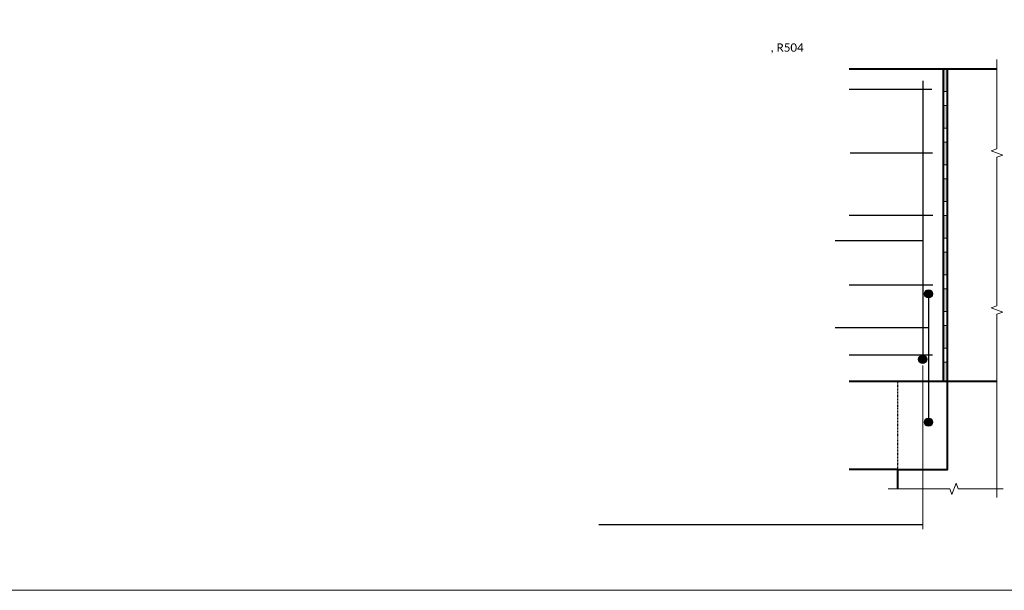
# Model space of a CAD drawing. Extents: x -2227 to -297, y 1392 to 1850.
# Tile 2 of 8: x -911 to -735, y 1392 to 1495. Entities that reach past the tile are written whole.
import ezdxf
from ezdxf.enums import TextEntityAlignment as Align

# ---------------------------------------------------------------- set-up
doc = ezdxf.new("R2010")
doc.units = 0
doc.header["$MEASUREMENT"] = 0
doc.linetypes.add('Wisdot2', pattern=[0.125, 0.0625, -0.0625])
for name, color, linetype, lineweight in [('B_ANNO_BREAK', 7, 'Continuous', 18), ('B_ANNO_DIM', 7, 'Continuous', 18), ('B_ANNO_TEXT', 7, 'Continuous', 18), ('B_CONC_ABUT', 30, 'Continuous', 40), ('B_CONC_APPR', 32, 'Continuous', 40), ('B_CONC_PPT', 12, 'Continuous', 40), ('B_CONC_WALL', 1, 'Continuous', 40), ('B_DETAIL', 7, 'Continuous', 18), ('B_DETAIL_HIDDEN', 7, 'Wisdot2', 25), ('B_REBAR', 5, 'Continuous', 25)]:
    doc.layers.add(name, color=color, linetype=linetype, lineweight=lineweight)
doc.layers.add('B_ANNO_NOPLOT', color=47, linetype='Continuous', lineweight=18, plot=False)
doc.styles.add('Annotative', font='calibri.ttf', dxfattribs={"height": 0.0625})
doc.styles.get("Standard").update_dxf_attribs({"font": 'calibri.ttf'})
doc.dimstyles.new('Annotative', dxfattribs={"dimscale": 0, "dimtxt": 0.0625, "dimasz": 0.0625, "dimexe": 0.03125, "dimexo": 0.03125, "dimgap": 0.03125, "dimtad": 1, "dimdec": 8, "dimzin": 3, "dimdsep": 46, "dimlunit": 4, "dimtxsty": 'Standard', "dimblk": 'OPEN30', "dimcen": 0.03125, "dimaunit": 1, "dimadec": 0, "dimazin": 3, "dimtfac": 0.75, "dimtdec": 8, "dimtofl": 0, "dimtmove": 0, "dimatfit": 3, "dimldrblk": 'OPEN30', "dimfxl": 1, "dimtfill": 1, "dimfrac": 1, "dimtolj": 1, "dimtzin": 0, "dimarcsym": 0})

# ---------------------------------------------------------------- blocks, each defined once
blk = doc.blocks.new('*U46')
at = {"layer": 'B_ANNO_NOPLOT', "flags": 128}
blk.add_lwpolyline([(0, 0), (0, 252), (323.93, 252), (323.93, 238.86), (378, 238.86), (378, 40.5), (316.57, 40.5), (316.57, 0)], close=True, dxfattribs=at)
at = {"layer": 'B_ANNO_TEXT', "insert": (136.58, 98.09), "char_height": 1.5, "width": 25.6273, "attachment_point": 1, "style": 'Annotative'}
blk.add_mtext('\\pxql;, R504', dxfattribs=at)
at = {"layer": 'B_ANNO_TEXT', "style": 'Annotative'}
for tag, p in [('BQ7', (316.23, 210.85)), ('BQ8', (323.98, 210.84)), ('BL2', (334.56, 210.84))]:
    blk.add_attdef(tag, text='', height=1.5, dxfattribs=at).set_placement(p, align=Align.CENTER)
blk = doc.blocks.new('bars - outside elevation')
at = {"layer": 'B_REBAR'}
h = blk.add_hatch(color=256, dxfattribs=at)
edge = h.paths.add_edge_path()
edge.add_arc((0, 15.7), 0.732, 0, 360)
h = blk.add_hatch(color=256, dxfattribs=at)
edge = h.paths.add_edge_path()
edge.add_arc((-1.04, 3.95), 0.732, 0, 360)
h = blk.add_hatch(color=256, dxfattribs=at)
edge = h.paths.add_edge_path()
edge.add_arc((0, -7.33), 0.732, 0, 360)
for p, q in [((-1.04, 53.89), (-1.04, 4.68)), ((0, 15.14), (0, -6.74))]:
    blk.add_line(p, q, dxfattribs=at)
for centre in [(0, 15.7), (-1.04, 3.95), (0, -7.33)]:
    blk.add_circle(centre, 0.732, dxfattribs=at)
blk = doc.blocks.new('_Open30')
at = {"color": 0, "linetype": 'ByBlock', "lineweight": -2}
for p, q in [((-1, 0.3), (0, 0)), ((0, 0), (-1, -0.3)), ((0, 0), (-1, 0))]:
    blk.add_line(p, q, dxfattribs=at)
blk = doc.blocks.new('*U812')
at = {"layer": 'B_DETAIL'}
for points in [[(168.33377064, 93.5253583), (167.58126946, 93.5253583), (167.58126946, 89.45425282), (168.33377064, 89.45425282)], [(168.33377064, 86.94892722), (167.58126946, 86.94892722), (167.58126946, 82.87782174), (168.33377064, 82.87782174)], [(168.33377064, 80.37249614), (167.58126946, 80.37249614), (167.58126946, 76.30139067), (168.33377064, 76.30139067)], [(168.33377064, 73.79606507), (167.58126946, 73.79606507), (167.58126946, 69.72495959), (168.33377064, 69.72495959)], [(168.33377064, 67.21963399), (167.58126946, 67.21963399), (167.58126946, 63.14852851), (168.33377064, 63.14852851)], [(168.33377064, 60.64320291), (167.58126946, 60.64320291), (167.58126946, 56.57209743), (168.33377064, 56.57209743)], [(168.33377064, 54.06677183), (167.58126946, 54.06677183), (167.58126946, 49.99566635), (168.33377064, 49.99566635)], [(168.33377064, 47.49034075), (167.58126946, 47.49034075), (167.58126946, 43.41923527), (168.33377064, 43.41923527)], [(168.33377064, 40.91390967), (167.58126946, 40.91390967), (167.58126946, 37.48387499), (168.33377064, 37.48387499)]]:
    blk.add_hatch(color=256, dxfattribs=at).paths.add_polyline_path(points)
at = {"layer": 'B_ANNO_BREAK', "flags": 128}
for points in [[(177.16845857, 16.63419903), (177.16845857, 49.53116482), (178.19940695, 49.90639934), (176.1375102, 50.65686839), (177.16845857, 51.03210291), (177.16845857, 77.6906225), (178.19940695, 78.06585703), (176.1375102, 78.81632607), (177.16845857, 79.19156059), (177.16845857, 95.17368073)], [(157.68771072, 18.19988257), (168.71017597, 18.19988257), (169.08541049, 17.16893419), (169.83587953, 19.23083094), (170.21111405, 18.19988257), (178.27444677, 18.19988257)]]:
    blk.add_lwpolyline(points, dxfattribs=at)
at = {"layer": 'B_ANNO_DIM'}
blk.add_line((163.86199415, 40.29149632), (163.86199415, 10.99607521), dxfattribs=at)
at = {"layer": 'B_ANNO_NOPLOT', "flags": 128}
blk.add_lwpolyline([(0, 0), (-0.0000001, 252.00000008), (323.92766256, 252.00000013), (323.92766256, 238.85516121), (377.9999999, 238.85516124), (377.99999998, 40.4996053), (316.57075279, 40.49960529), (316.57075281, 0.00000012)], close=True, dxfattribs=at)
at = {"layer": 'B_CONC_ABUT', "lineweight": 40, "flags": 128}
blk.add_lwpolyline([(159.42374876, 18.19988257), (159.42374876, 21.69649779), (168.33377064, 21.69649779), (168.33377064, 37.48387499), (177.16845857, 37.48387499)], dxfattribs=at)
at = {"layer": 'B_CONC_APPR'}
for p, q in [((150.68314817, 37.48387499), (168.33377064, 37.48387499)), ((159.42374876, 21.69649779), (150.68314817, 21.69649779))]:
    blk.add_line(p, q, dxfattribs=at)
at = {"layer": 'B_CONC_PPT', "flags": 128}
for points in [[(150.68314817, 93.5253583), (177.16845857, 93.5253583)], [(167.58126946, 37.48387499), (167.58126946, 93.5253583)]]:
    blk.add_lwpolyline(points, dxfattribs=at)
at = {"layer": 'B_CONC_WALL', "flags": 128}
blk.add_lwpolyline([(168.33377064, 37.48387499), (168.33377064, 93.5253583)], dxfattribs=at)
at = {"layer": 'B_DETAIL', "flags": 128}
for points in [[(168.33377064, 93.5253583), (167.58126946, 93.5253583), (167.58126946, 89.45425282), (168.33377064, 89.45425282), (168.33377064, 93.5253583)], [(168.33377064, 86.94892722), (167.58126946, 86.94892722), (167.58126946, 82.87782174), (168.33377064, 82.87782174), (168.33377064, 86.94892722)], [(168.33377064, 80.37249614), (167.58126946, 80.37249614), (167.58126946, 76.30139067), (168.33377064, 76.30139067), (168.33377064, 80.37249614)], [(168.33377064, 73.79606507), (167.58126946, 73.79606507), (167.58126946, 69.72495959), (168.33377064, 69.72495959), (168.33377064, 73.79606507)], [(168.33377064, 67.21963399), (167.58126946, 67.21963399), (167.58126946, 63.14852851), (168.33377064, 63.14852851), (168.33377064, 67.21963399)], [(168.33377064, 60.64320291), (167.58126946, 60.64320291), (167.58126946, 56.57209743), (168.33377064, 56.57209743), (168.33377064, 60.64320291)], [(168.33377064, 54.06677183), (167.58126946, 54.06677183), (167.58126946, 49.99566635), (168.33377064, 49.99566635), (168.33377064, 54.06677183)], [(168.33377064, 47.49034075), (167.58126946, 47.49034075), (167.58126946, 43.41923527), (168.33377064, 43.41923527), (168.33377064, 47.49034075)], [(168.33377064, 40.91390967), (167.58126946, 40.91390967), (167.58126946, 37.48387499), (168.33377064, 37.48387499), (168.33377064, 40.91390967)]]:
    blk.add_lwpolyline(points, dxfattribs=at)
at = {"layer": 'B_DETAIL_HIDDEN'}
blk.add_line((159.42374876, 21.69649779), (159.42374876, 37.48387499), dxfattribs=at)
at = {"layer": 'B_REBAR'}
for p, q in [((165.50872325, 89.83420119), (150.68314817, 89.83420119)), ((165.60402665, 78.36822177), (150.88335624, 78.36822177)), ((165.66951669, 67.24056512), (150.68314817, 67.24056512)), ((165.66951669, 54.72195138), (150.68314817, 54.72195138)), ((165.60402665, 42.1680411), (150.68314817, 42.1680411))]:
    blk.add_line(p, q, dxfattribs=at)
blk.add_blockref('bars - outside elevation', (164.90247139, 37.48387499))
at = {"layer": 'B_ANNO_DIM'}
for points in [[(163.86199415, 62.66399521), (148.19325334, 62.66079054)], [(164.90247139, 47.0537073), (148.19325334, 47.05028981)], [(163.86199415, 11.74607521), (105.80358618, 11.74287054)]]:
    blk.add_leader(points, dimstyle='Annotative', override={"dimscale": 0, "dimgap": 0.03125, "dimtad": 0}, dxfattribs=at)

msp = doc.modelspace()

# ---------------------------------------------------------------- block references
msp.add_blockref('*U46', (-913.33, 1392.48))

# ---------------------------------------------------------------- next in the draw order: block references
msp.add_blockref('*U812', (-913.33, 1392.48))

doc.saveas('drawing.dxf')
